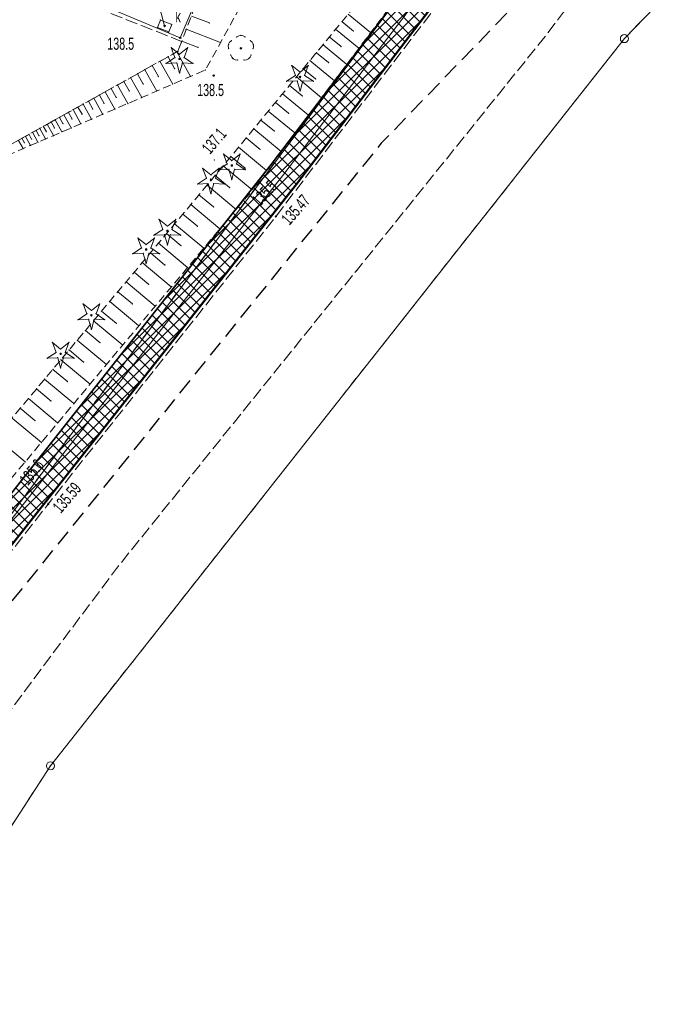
# Model space of a CAD drawing. Extents: x 6456700 to 6518119, y 5963420 to 5980059.
# Tile 50 of 256: x 6511926 to 6511966, y 5964183 to 5964243. Entities that reach past the tile are written whole.
import ezdxf
from ezdxf.enums import TextEntityAlignment as Align

# ---------------------------------------------------------------- set-up
doc = ezdxf.new("R2010")
doc.units = 0
doc.header["$MEASUREMENT"] = 0
for name, pattern in [('L_0_03', [1, 0.5, -0.5]), ('L_0_04', [1.5, 1, -0.5]), ('L_0_52', [1, 0.75, -0.25]), ('L_0_5A', [0.75, 0.5, -0.25])]:
    doc.linetypes.add(name, pattern=pattern)
doc.layers.get('0').update_dxf_attribs({"color": 2, "linetype": 'CONTINUOUS', "lineweight": 5})
for name, color, linetype, lineweight in [('000_Inne__niezydentyfikowane_', 7, 'CONTINUOUS', 18), ('18mm Kreska ciągła', 7, 'CONTINUOUS', 18), ('202_punkt_graniczny', 7, 'CONTINUOUS', 18), ('218_kontur_uzytku_gruntowego', 96, 'L_0_03', 18), ('219_dzialka_ewidencyjna', 7, 'CONTINUOUS', 18), ('35mm Ciągła', 7, 'CONTINUOUS', 35), ('50mm Kreska ciągła', 7, 'CONTINUOUS', 50), ('9mm Kreska ciągła', 252, 'CONTINUOUS', 9), ('drzewo_iglaste', 7, 'CONTINUOUS', 18), ('drzewo_lisciaste', 7, 'CONTINUOUS', 18), ('jezdnia', 7, 'CONTINUOUS', 18), ('obszar_utwardzony', 7, 'CONTINUOUS', 18), ('ogrodzenie_trwale', 7, 'CONTINUOUS', 18), ('osadnik__szambo', 7, 'CONTINUOUS', 18), ('pikieta_naturalna', 7, 'CONTINUOUS', 18), ('pikieta_naturalna_Atr2', 7, 'CONTINUOUS', 18), ('pikieta_sztuczna', 7, 'CONTINUOUS', 18), ('pikieta_sztuczna_Atr2', 7, 'CONTINUOUS', 18), ('rzedna', 7, 'CONTINUOUS', 18), ('rzedna_Atr2', 7, 'CONTINUOUS', 18), ('skarpa_nieumocniona', 7, 'CONTINUOUS', 18), ('wlaz_do_komory_lub_kanalu___prostokatny', 7, 'CONTINUOUS', 18), ('wlaz_do_komory_lub_kanalu___prostokatny_Atr17', 7, 'CONTINUOUS', 18), ('Zakres', 7, 'CONTINUOUS', 18)]:
    doc.layers.add(name, color=color, linetype=linetype, lineweight=lineweight)
doc.styles.get("Standard").update_dxf_attribs({"font": 'txt', "width": 0.75})

# ---------------------------------------------------------------- blocks, each defined once
blk = doc.blocks.new('mdcp_nowa')
at = {"layer": 'drzewo_iglaste', "linetype": 'Continuous', "lineweight": 18}
for points in [[(6494667.5, 5980691.93, 1), (6494667.5, 5980692.03, 1)], [(6494674.94, 5980690.82, 1), (6494674.94, 5980690.92, 1)], [(6494670.73, 5980685.35, 1), (6494670.73, 5980685.45, 1)], [(6494669.44, 5980684.47, 1), (6494669.44, 5980684.57, 1)], [(6494666.75, 5980681.31, 1), (6494666.75, 5980681.41, 1)], [(6494665.44, 5980680.16, 1), (6494665.44, 5980680.26, 1)], [(6494662.06, 5980676.09, 1), (6494662.06, 5980676.19, 1)], [(6494660.16, 5980673.71, 1), (6494660.16, 5980673.81, 1)]]:
    blk.add_hatch(color=94, dxfattribs=at).paths.add_polyline_path(points)
at = {"layer": 'drzewo_lisciaste', "linetype": 'Continuous', "lineweight": 18}
blk.add_hatch(color=94, dxfattribs=at).paths.add_polyline_path([(6494671.29, 5980692.59, 1), (6494671.29, 5980692.69, 1)])
at = {"layer": 'pikieta_naturalna', "linetype": 'Continuous', "lineweight": 18}
for points in [[(6494667.55, 5980693.245, 1), (6494667.55, 5980693.335, 1)], [(6494669.61, 5980690.915, 1), (6494669.61, 5980691.005, 1)], [(6494670.11, 5980685.225, 1), (6494670.11, 5980685.315, 1)], [(6494671.7, 5980683.485, 1), (6494671.7, 5980683.575, 1)]]:
    blk.add_hatch(color=18, dxfattribs=at).paths.add_polyline_path(points)
at = {"layer": 'pikieta_sztuczna', "linetype": 'Continuous', "lineweight": 18}
for points in [[(6494673.45, 5980682.205, 1), (6494673.45, 5980682.295, 1)], [(6494659.39, 5980664.435, 1), (6494659.39, 5980664.525, 1)]]:
    blk.add_hatch(color=18, dxfattribs=at).paths.add_polyline_path(points)
at = {"layer": 'rzedna', "linetype": 'Continuous', "lineweight": 18}
blk.add_hatch(color=18, dxfattribs=at).paths.add_polyline_path([(6494666.58, 5980693.975, 1), (6494666.58, 5980694.065, 1)])
at = {"layer": '000_Inne__niezydentyfikowane_', "linetype": 'Continuous', "lineweight": 18, "flags": 128}
for points in [[(6494668.23, 5980694.63), (6494669.35, 5980694.21)], [(6494677.91, 5980694.75), (6494679.3, 5980693.61)], [(6494667.91, 5980693.82), (6494670.04, 5980693.01)], [(6494677.14, 5980693.82), (6494678.58, 5980692.64)], [(6494677.53, 5980694.29), (6494678.24, 5980693.71)], [(6494676.75, 5980693.35), (6494677.48, 5980692.75)], [(6494667.64, 5980693.08), (6494668.65, 5980692.7)], [(6494676.36, 5980692.86), (6494677.83, 5980691.65)], [(6494666.79, 5980692.12), (6494667.2, 5980691.39)], [(6494667.33, 5980692.42), (6494668.18, 5980690.9)], [(6494675.96, 5980692.37), (6494676.7, 5980691.76)], [(6494665.81, 5980691.57), (6494666.2, 5980690.89)], [(6494666.29, 5980691.84), (6494667.08, 5980690.43)], [(6494675.13, 5980691.38), (6494675.9, 5980690.75)], [(6494675.55, 5980691.88), (6494677.06, 5980690.63)], [(6494664.48, 5980690.83), (6494665.17, 5980689.6)], [(6494664.91, 5980691.07), (6494665.26, 5980690.43)], [(6494665.35, 5980691.32), (6494666.09, 5980690)], [(6494674.72, 5980690.87), (6494676.27, 5980689.59)], [(6494663.28, 5980690.16), (6494663.59, 5980689.61)], [(6494663.67, 5980690.37), (6494664.31, 5980689.23)], [(6494664.07, 5980690.6), (6494664.4, 5980690.01)], [(6494674.29, 5980690.35), (6494675.08, 5980689.7)], [(6494662.2, 5980689.56), (6494662.76, 5980688.56)], [(6494662.55, 5980689.75), (6494662.84, 5980689.24)], [(6494662.91, 5980689.95), (6494663.51, 5980688.89)], [(6494673.86, 5980689.83), (6494675.46, 5980688.51)], [(6494661.23, 5980689.01), (6494661.48, 5980688.57)], [(6494661.54, 5980689.19), (6494662.06, 5980688.26)], [(6494661.87, 5980689.37), (6494662.14, 5980688.89)], [(6494673.42, 5980689.3), (6494674.23, 5980688.63)], [(6494660.09, 5980688.37), (6494660.3, 5980687.99)], [(6494660.36, 5980688.53), (6494660.81, 5980687.72)], [(6494660.64, 5980688.68), (6494660.87, 5980688.27)], [(6494660.93, 5980688.85), (6494661.41, 5980687.98)], [(6494672.98, 5980688.76), (6494674.62, 5980687.41)], [(6494659.09, 5980687.82), (6494659.28, 5980687.48)], [(6494659.33, 5980687.95), (6494659.72, 5980687.25)], [(6494659.57, 5980688.09), (6494659.77, 5980687.72)], [(6494659.83, 5980688.23), (6494660.24, 5980687.48)], [(6494672.53, 5980688.21), (6494673.36, 5980687.53)], [(6494657.99, 5980687.2), (6494658.3, 5980686.64)], [(6494658.21, 5980687.32), (6494658.37, 5980687.03)], [(6494658.43, 5980687.45), (6494658.76, 5980686.84)], [(6494658.65, 5980687.57), (6494658.82, 5980687.25)], [(6494658.87, 5980687.69), (6494659.23, 5980687.04)], [(6494671.61, 5980687.1), (6494672.47, 5980686.39)], [(6494672.08, 5980687.66), (6494673.77, 5980686.27)], [(6494657.55, 5980686.95), (6494657.84, 5980686.44)], [(6494657.77, 5980687.08), (6494657.92, 5980686.81)], [(6494671.15, 5980686.53), (6494672.88, 5980685.1)], [(6494670.67, 5980685.95), (6494671.55, 5980685.23)], [(6494670.19, 5980685.37), (6494671.98, 5980683.9)], [(6494669.7, 5980684.78), (6494670.59, 5980684.03)], [(6494669.2, 5980684.18), (6494670.99, 5980682.68)], [(6494668.7, 5980683.59), (6494669.6, 5980682.84)], [(6494668.2, 5980682.99), (6494669.99, 5980681.49)], [(6494667.7, 5980682.39), (6494668.6, 5980681.64)], [(6494667.2, 5980681.79), (6494669, 5980680.29)], [(6494666.7, 5980681.2), (6494667.6, 5980680.44)], [(6494666.2, 5980680.6), (6494668, 5980679.09)], [(6494665.7, 5980680), (6494666.6, 5980679.25)], [(6494665.2, 5980679.4), (6494666.99, 5980677.9)], [(6494664.7, 5980678.8), (6494665.6, 5980678.05)], [(6494664.2, 5980678.2), (6494665.99, 5980676.7)], [(6494663.69, 5980677.6), (6494664.59, 5980676.85)], [(6494663.19, 5980677), (6494664.99, 5980675.5)], [(6494662.69, 5980676.4), (6494663.59, 5980675.65)], [(6494662.19, 5980675.8), (6494663.99, 5980674.3)], [(6494661.69, 5980675.2), (6494662.59, 5980674.45)], [(6494661.18, 5980674.6), (6494662.99, 5980673.1)], [(6494660.68, 5980674), (6494661.58, 5980673.25)], [(6494660.18, 5980673.4), (6494661.98, 5980671.89)], [(6494659.68, 5980672.8), (6494660.58, 5980672.05)], [(6494659.17, 5980672.2), (6494660.98, 5980670.69)], [(6494658.67, 5980671.6), (6494659.57, 5980670.84)], [(6494658.17, 5980671), (6494659.97, 5980669.49)], [(6494657.66, 5980670.4), (6494658.57, 5980669.64)], [(6494657.16, 5980669.79), (6494658.97, 5980668.28)], [(6494656.15, 5980668.59), (6494657.96, 5980667.08)]]:
    blk.add_lwpolyline(points, dxfattribs=at)
at = {"layer": '000_Inne__niezydentyfikowane_'}
for p in [(6494667.91, 5980693.82), (6494669.35, 5980694.21), (6494677.14, 5980693.82), (6494677.53, 5980694.29), (6494676.75, 5980693.35), (6494678.24, 5980693.71), (6494679.3, 5980693.61), (6494667.64, 5980693.08), (6494668.65, 5980692.7), (6494670.04, 5980693.01), (6494676.36, 5980692.86), (6494677.48, 5980692.75), (6494678.58, 5980692.64), (6494666.79, 5980692.12), (6494667.33, 5980692.42), (6494675.96, 5980692.37), (6494665.81, 5980691.57), (6494666.29, 5980691.84), (6494667.2, 5980691.39), (6494675.13, 5980691.38), (6494675.55, 5980691.88), (6494676.7, 5980691.76), (6494677.83, 5980691.65), (6494664.48, 5980690.83), (6494664.91, 5980691.07), (6494665.35, 5980691.32), (6494666.2, 5980690.89), (6494668.18, 5980690.9), (6494674.72, 5980690.87), (6494663.28, 5980690.16), (6494663.67, 5980690.37), (6494664.07, 5980690.6), (6494665.26, 5980690.43), (6494667.08, 5980690.43), (6494674.29, 5980690.35), (6494675.9, 5980690.75), (6494677.06, 5980690.63), (6494662.2, 5980689.56), (6494662.55, 5980689.75), (6494662.91, 5980689.95), (6494663.59, 5980689.61), (6494664.4, 5980690.01), (6494665.17, 5980689.6), (6494666.09, 5980690), (6494673.86, 5980689.83), (6494675.08, 5980689.7), (6494676.27, 5980689.59), (6494661.23, 5980689.01), (6494661.54, 5980689.19), (6494661.87, 5980689.37), (6494662.84, 5980689.24), (6494664.31, 5980689.23), (6494673.42, 5980689.3), (6494660.09, 5980688.37), (6494660.36, 5980688.53), (6494660.64, 5980688.68), (6494660.93, 5980688.85), (6494661.48, 5980688.57), (6494662.14, 5980688.89), (6494662.76, 5980688.56), (6494663.51, 5980688.89), (6494672.98, 5980688.76), (6494674.23, 5980688.63), (6494675.46, 5980688.51), (6494659.09, 5980687.82), (6494659.33, 5980687.95), (6494659.57, 5980688.09), (6494659.77, 5980687.72), (6494659.83, 5980688.23), (6494660.3, 5980687.99), (6494660.81, 5980687.72), (6494660.87, 5980688.27), (6494661.41, 5980687.98), (6494662.06, 5980688.26), (6494672.53, 5980688.21), (6494657.99, 5980687.2), (6494658.21, 5980687.32), (6494658.43, 5980687.45), (6494658.65, 5980687.57), (6494658.82, 5980687.25), (6494658.87, 5980687.69), (6494659.28, 5980687.48), (6494659.72, 5980687.25), (6494660.24, 5980687.48), (6494671.61, 5980687.1), (6494672.08, 5980687.66), (6494673.36, 5980687.53), (6494674.62, 5980687.41), (6494657.77, 5980687.08), (6494657.92, 5980686.81), (6494658.3, 5980686.64), (6494658.37, 5980687.03), (6494658.76, 5980686.84), (6494659.23, 5980687.04), (6494671.15, 5980686.53), (6494657.84, 5980686.44), (6494670.67, 5980685.95), (6494672.47, 5980686.39), (6494673.77, 5980686.27), (6494670.19, 5980685.37), (6494669.7, 5980684.78), (6494671.55, 5980685.23), (6494672.88, 5980685.1), (6494669.2, 5980684.18), (6494668.7, 5980683.59), (6494670.59, 5980684.03), (6494671.98, 5980683.9), (6494668.2, 5980682.99), (6494667.7, 5980682.39), (6494669.6, 5980682.84), (6494670.99, 5980682.68), (6494667.2, 5980681.79), (6494668.6, 5980681.64), (6494666.7, 5980681.2), (6494669.99, 5980681.49), (6494666.2, 5980680.6), (6494667.6, 5980680.44), (6494665.7, 5980680), (6494669, 5980680.29), (6494665.2, 5980679.4), (6494666.6, 5980679.25), (6494664.7, 5980678.8), (6494668, 5980679.09), (6494664.2, 5980678.2), (6494665.6, 5980678.05), (6494663.69, 5980677.6), (6494666.99, 5980677.9), (6494663.19, 5980677), (6494664.59, 5980676.85), (6494662.69, 5980676.4), (6494665.99, 5980676.7), (6494662.19, 5980675.8), (6494663.59, 5980675.65), (6494661.69, 5980675.2), (6494664.99, 5980675.5), (6494661.18, 5980674.6), (6494662.59, 5980674.45), (6494660.68, 5980674), (6494663.99, 5980674.3), (6494660.18, 5980673.4), (6494661.58, 5980673.25), (6494659.68, 5980672.8), (6494662.99, 5980673.1), (6494659.17, 5980672.2), (6494660.58, 5980672.05), (6494661.98, 5980671.89), (6494658.67, 5980671.6), (6494658.17, 5980671), (6494659.57, 5980670.84), (6494660.98, 5980670.69), (6494657.66, 5980670.4), (6494658.57, 5980669.64), (6494659.97, 5980669.49), (6494658.97, 5980668.28), (6494657.96, 5980667.08)]:
    blk.add_point(p, dxfattribs=at)
at = {"layer": '202_punkt_graniczny', "color": 7, "linetype": 'Continuous', "lineweight": 18}
for centre in [(6494694.97, 5980693.24), (6494659.53, 5980648.3)]:
    blk.add_circle(centre, 0.25, dxfattribs=at)
at = {"layer": '202_punkt_graniczny'}
for p in [(6494694.97, 5980693.24), (6494659.53, 5980648.3)]:
    blk.add_point(p, dxfattribs=at)
at = {"layer": '218_kontur_uzytku_gruntowego', "lineweight": 18, "flags": 128}
for points in [[(6494694.97, 5980693.24), (6494713, 5980711.91)], [(6494684.13, 5980699.94), (6494652.81, 5980658.13)], [(6494659.53, 5980648.3), (6494694.97, 5980693.24)], [(6494648.39, 5980631.11), (6494659.53, 5980648.3)]]:
    blk.add_lwpolyline(points, dxfattribs=at)
at = {"layer": '218_kontur_uzytku_gruntowego'}
for p in [(6494694.97, 5980693.24), (6494694.97, 5980693.24), (6494659.53, 5980648.3), (6494659.53, 5980648.3)]:
    blk.add_point(p, dxfattribs=at)
at = {"layer": '219_dzialka_ewidencyjna', "color": 3, "linetype": 'Continuous', "lineweight": 18, "flags": 128}
for points in [[(6494713, 5980711.91), (6494694.97, 5980693.24)], [(6494684.13, 5980699.94), (6494652.81, 5980658.13)], [(6494694.97, 5980693.24), (6494659.53, 5980648.3)], [(6494659.53, 5980648.3), (6494648.39, 5980631.11)]]:
    blk.add_lwpolyline(points, dxfattribs=at)
at = {"layer": '219_dzialka_ewidencyjna', "color": 3}
for p in [(6494694.97, 5980693.24), (6494694.97, 5980693.24), (6494659.53, 5980648.3), (6494659.53, 5980648.3)]:
    blk.add_point(p, dxfattribs=at)
at = {"layer": 'drzewo_iglaste', "color": 94, "linetype": 'Continuous', "lineweight": 13, "flags": 128}
for points in [[(6494667.217, 5980692.073), (6494666.988, 5980692.686)], [(6494666.988, 5980692.686), (6494667.5, 5980692.279)], [(6494667.5, 5980692.279), (6494668.012, 5980692.686)], [(6494668.012, 5980692.686), (6494667.783, 5980692.073)], [(6494666.672, 5980691.712), (6494667.217, 5980692.073)], [(6494667.783, 5980692.073), (6494668.328, 5980691.712)], [(6494667.325, 5980691.74), (6494666.672, 5980691.712)], [(6494667.5, 5980691.11), (6494667.325, 5980691.74)], [(6494667.675, 5980691.74), (6494667.5, 5980691.11)], [(6494668.328, 5980691.712), (6494667.675, 5980691.74)], [(6494674.657, 5980690.963), (6494674.428, 5980691.576)], [(6494674.428, 5980691.576), (6494674.94, 5980691.169)], [(6494674.94, 5980691.169), (6494675.452, 5980691.576)], [(6494675.452, 5980691.576), (6494675.223, 5980690.963)], [(6494674.112, 5980690.602), (6494674.657, 5980690.963)], [(6494675.223, 5980690.963), (6494675.768, 5980690.602)], [(6494674.765, 5980690.63), (6494674.112, 5980690.602)], [(6494674.94, 5980690), (6494674.765, 5980690.63)], [(6494675.115, 5980690.63), (6494674.94, 5980690)], [(6494675.768, 5980690.602), (6494675.115, 5980690.63)], [(6494670.447, 5980685.493), (6494670.218, 5980686.106)], [(6494670.218, 5980686.106), (6494670.73, 5980685.699)], [(6494670.73, 5980685.699), (6494671.242, 5980686.106)], [(6494671.242, 5980686.106), (6494671.013, 5980685.493)], [(6494669.902, 5980685.132), (6494670.447, 5980685.493)], [(6494671.013, 5980685.493), (6494671.558, 5980685.132)], [(6494669.157, 5980684.613), (6494668.928, 5980685.226)], [(6494668.928, 5980685.226), (6494669.44, 5980684.819)], [(6494669.44, 5980684.819), (6494669.952, 5980685.226)], [(6494669.952, 5980685.226), (6494669.723, 5980684.613)], [(6494670.555, 5980685.16), (6494669.902, 5980685.132)], [(6494670.73, 5980684.53), (6494670.555, 5980685.16)], [(6494670.905, 5980685.16), (6494670.73, 5980684.53)], [(6494671.558, 5980685.132), (6494670.905, 5980685.16)], [(6494668.612, 5980684.252), (6494669.157, 5980684.613)], [(6494669.265, 5980684.28), (6494668.612, 5980684.252)], [(6494669.44, 5980683.65), (6494669.265, 5980684.28)], [(6494669.615, 5980684.28), (6494669.44, 5980683.65)], [(6494670.268, 5980684.252), (6494669.615, 5980684.28)], [(6494669.723, 5980684.613), (6494670.268, 5980684.252)], [(6494666.238, 5980682.066), (6494666.75, 5980681.659)], [(6494666.467, 5980681.453), (6494666.238, 5980682.066)], [(6494666.75, 5980681.659), (6494667.262, 5980682.066)], [(6494667.262, 5980682.066), (6494667.033, 5980681.453)], [(6494665.922, 5980681.092), (6494666.467, 5980681.453)], [(6494666.575, 5980681.12), (6494665.922, 5980681.092)], [(6494666.75, 5980680.49), (6494666.575, 5980681.12)], [(6494666.925, 5980681.12), (6494666.75, 5980680.49)], [(6494667.578, 5980681.092), (6494666.925, 5980681.12)], [(6494667.033, 5980681.453), (6494667.578, 5980681.092)], [(6494665.157, 5980680.303), (6494664.928, 5980680.916)], [(6494664.928, 5980680.916), (6494665.44, 5980680.509)], [(6494665.44, 5980680.509), (6494665.952, 5980680.916)], [(6494665.952, 5980680.916), (6494665.723, 5980680.303)], [(6494664.612, 5980679.942), (6494665.157, 5980680.303)], [(6494665.265, 5980679.97), (6494664.612, 5980679.942)], [(6494665.44, 5980679.34), (6494665.265, 5980679.97)], [(6494665.615, 5980679.97), (6494665.44, 5980679.34)], [(6494666.268, 5980679.942), (6494665.615, 5980679.97)], [(6494665.723, 5980680.303), (6494666.268, 5980679.942)], [(6494661.548, 5980676.846), (6494662.06, 5980676.439)], [(6494661.777, 5980676.233), (6494661.548, 5980676.846)], [(6494662.06, 5980676.439), (6494662.572, 5980676.846)], [(6494662.572, 5980676.846), (6494662.343, 5980676.233)], [(6494661.232, 5980675.872), (6494661.777, 5980676.233)], [(6494662.343, 5980676.233), (6494662.888, 5980675.872)], [(6494661.885, 5980675.9), (6494661.232, 5980675.872)], [(6494662.06, 5980675.27), (6494661.885, 5980675.9)], [(6494662.235, 5980675.9), (6494662.06, 5980675.27)], [(6494662.888, 5980675.872), (6494662.235, 5980675.9)], [(6494659.648, 5980674.466), (6494660.16, 5980674.059)], [(6494659.877, 5980673.853), (6494659.648, 5980674.466)], [(6494660.16, 5980674.059), (6494660.672, 5980674.466)], [(6494660.672, 5980674.466), (6494660.443, 5980673.853)], [(6494659.332, 5980673.492), (6494659.877, 5980673.853)], [(6494660.443, 5980673.853), (6494660.988, 5980673.492)], [(6494659.985, 5980673.52), (6494659.332, 5980673.492)], [(6494660.16, 5980672.89), (6494659.985, 5980673.52)], [(6494660.335, 5980673.52), (6494660.16, 5980672.89)], [(6494660.988, 5980673.492), (6494660.335, 5980673.52)]]:
    blk.add_lwpolyline(points, dxfattribs=at)
at = {"layer": 'drzewo_iglaste', "color": 94, "linetype": 'Continuous', "lineweight": 18}
for centre in [(6494667.5, 5980691.98), (6494674.94, 5980690.87), (6494670.73, 5980685.4), (6494669.44, 5980684.52), (6494666.75, 5980681.36), (6494665.44, 5980680.21), (6494662.06, 5980676.14), (6494660.16, 5980673.76)]:
    blk.add_circle(centre, 0.05, dxfattribs=at)
at = {"layer": 'drzewo_iglaste'}
for p in [(6494666.988, 5980692.686), (6494666.988, 5980692.686), (6494668.012, 5980692.686), (6494668.012, 5980692.686), (6494667.217, 5980692.073), (6494667.217, 5980692.073), (6494667.5, 5980692.279), (6494667.5, 5980692.279), (6494667.5, 5980691.98), (6494667.783, 5980692.073), (6494667.783, 5980692.073), (6494666.672, 5980691.712), (6494666.672, 5980691.712), (6494667.325, 5980691.74), (6494667.325, 5980691.74), (6494667.675, 5980691.74), (6494667.675, 5980691.74), (6494668.328, 5980691.712), (6494668.328, 5980691.712), (6494674.428, 5980691.576), (6494674.428, 5980691.576), (6494675.452, 5980691.576), (6494675.452, 5980691.576), (6494667.5, 5980691.11), (6494667.5, 5980691.11), (6494674.657, 5980690.963), (6494674.657, 5980690.963), (6494674.94, 5980691.169), (6494674.94, 5980691.169), (6494674.94, 5980690.87), (6494675.223, 5980690.963), (6494675.223, 5980690.963), (6494674.112, 5980690.602), (6494674.112, 5980690.602), (6494674.765, 5980690.63), (6494674.765, 5980690.63), (6494675.115, 5980690.63), (6494675.115, 5980690.63), (6494675.768, 5980690.602), (6494675.768, 5980690.602), (6494674.94, 5980690), (6494674.94, 5980690), (6494670.218, 5980686.106), (6494670.218, 5980686.106), (6494671.242, 5980686.106), (6494671.242, 5980686.106), (6494670.447, 5980685.493), (6494670.447, 5980685.493), (6494670.73, 5980685.699), (6494670.73, 5980685.699), (6494670.73, 5980685.4), (6494671.013, 5980685.493), (6494671.013, 5980685.493), (6494668.928, 5980685.226), (6494668.928, 5980685.226), (6494669.44, 5980684.819), (6494669.44, 5980684.819), (6494669.902, 5980685.132), (6494669.902, 5980685.132), (6494669.952, 5980685.226), (6494669.952, 5980685.226), (6494670.555, 5980685.16), (6494670.555, 5980685.16), (6494670.905, 5980685.16), (6494670.905, 5980685.16), (6494671.558, 5980685.132), (6494671.558, 5980685.132), (6494668.612, 5980684.252), (6494668.612, 5980684.252), (6494669.157, 5980684.613), (6494669.157, 5980684.613), (6494669.265, 5980684.28), (6494669.265, 5980684.28), (6494669.44, 5980684.52), (6494669.615, 5980684.28), (6494669.615, 5980684.28), (6494669.723, 5980684.613), (6494669.723, 5980684.613), (6494670.268, 5980684.252), (6494670.268, 5980684.252), (6494670.73, 5980684.53), (6494670.73, 5980684.53), (6494669.44, 5980683.65), (6494669.44, 5980683.65), (6494666.238, 5980682.066), (6494666.238, 5980682.066), (6494666.75, 5980681.659), (6494666.75, 5980681.659), (6494667.262, 5980682.066), (6494667.262, 5980682.066), (6494665.922, 5980681.092), (6494665.922, 5980681.092), (6494666.467, 5980681.453), (6494666.467, 5980681.453), (6494666.575, 5980681.12), (6494666.575, 5980681.12), (6494666.75, 5980681.36), (6494666.925, 5980681.12), (6494666.925, 5980681.12), (6494667.033, 5980681.453), (6494667.033, 5980681.453), (6494667.578, 5980681.092), (6494667.578, 5980681.092), (6494664.928, 5980680.916), (6494664.928, 5980680.916), (6494665.44, 5980680.509), (6494665.44, 5980680.509), (6494665.952, 5980680.916), (6494665.952, 5980680.916), (6494666.75, 5980680.49), (6494666.75, 5980680.49), (6494664.612, 5980679.942), (6494664.612, 5980679.942), (6494665.157, 5980680.303), (6494665.157, 5980680.303), (6494665.265, 5980679.97), (6494665.265, 5980679.97), (6494665.44, 5980680.21), (6494665.615, 5980679.97), (6494665.615, 5980679.97), (6494665.723, 5980680.303), (6494665.723, 5980680.303), (6494666.268, 5980679.942), (6494666.268, 5980679.942), (6494665.44, 5980679.34), (6494665.44, 5980679.34), (6494661.548, 5980676.846), (6494661.548, 5980676.846), (6494662.572, 5980676.846), (6494662.572, 5980676.846), (6494661.777, 5980676.233), (6494661.777, 5980676.233), (6494662.06, 5980676.439), (6494662.06, 5980676.439), (6494662.343, 5980676.233), (6494662.343, 5980676.233), (6494661.232, 5980675.872), (6494661.232, 5980675.872), (6494661.885, 5980675.9), (6494661.885, 5980675.9), (6494662.06, 5980676.14), (6494662.235, 5980675.9), (6494662.235, 5980675.9), (6494662.888, 5980675.872), (6494662.888, 5980675.872), (6494662.06, 5980675.27), (6494662.06, 5980675.27), (6494659.648, 5980674.466), (6494659.648, 5980674.466), (6494660.672, 5980674.466), (6494660.672, 5980674.466), (6494659.877, 5980673.853), (6494659.877, 5980673.853), (6494660.16, 5980674.059), (6494660.16, 5980674.059), (6494660.16, 5980673.76), (6494660.443, 5980673.853), (6494660.443, 5980673.853), (6494659.332, 5980673.492), (6494659.332, 5980673.492), (6494659.985, 5980673.52), (6494659.985, 5980673.52), (6494660.335, 5980673.52), (6494660.335, 5980673.52), (6494660.988, 5980673.492), (6494660.988, 5980673.492), (6494660.16, 5980672.89), (6494660.16, 5980672.89)]:
    blk.add_point(p, dxfattribs=at)
at = {"layer": 'drzewo_lisciaste', "color": 94, "linetype": 'Continuous', "lineweight": 18}
blk.add_circle((6494671.29, 5980692.64), 0.05, dxfattribs=at)
at = {"layer": 'drzewo_lisciaste', "color": 94, "linetype": 'Continuous', "lineweight": 13}
for centre, start, end in [((6494671.29, 5980693.04), 49.272, 130.728), ((6494670.91, 5980692.764), 121.308, 202.548), ((6494671.67, 5980692.764), 337.452, 58.692), ((6494671.055, 5980692.316), 193.221, 274.871), ((6494671.525, 5980692.316), 265.129, 346.779)]:
    blk.add_arc(centre, 0.4, start, end, dxfattribs=at)
at = {"layer": 'drzewo_lisciaste'}
for p in [(6494671.029, 5980693.343), (6494671.29, 5980693.44), (6494671.551, 5980693.343), (6494670.53, 5980692.888), (6494670.541, 5980692.611), (6494670.702, 5980693.106), (6494671.29, 5980692.64), (6494671.878, 5980693.106), (6494672.039, 5980692.611), (6494672.05, 5980692.888), (6494670.666, 5980692.225), (6494670.82, 5980691.992), (6494671.76, 5980691.992), (6494671.914, 5980692.225), (6494671.089, 5980691.917), (6494671.491, 5980691.917)]:
    blk.add_point(p, dxfattribs=at)
at = {"layer": 'jezdnia', "color": 7, "linetype": 'L_0_52', "lineweight": 18, "flags": 128}
blk.add_lwpolyline([(6494800.98, 5980766.05), (6494800.28, 5980765.21), (6494799.58, 5980764.38), (6494798.86, 5980763.57), (6494798.14, 5980762.76), (6494797.4, 5980761.96), (6494796.65, 5980761.17), (6494795.56, 5980759.97), (6494794.45, 5980758.8), (6494793.3, 5980757.65), (6494792.14, 5980756.53), (6494790.94, 5980755.44), (6494789.72, 5980754.37), (6494788.47, 5980753.34), (6494787.2, 5980752.33), (6494785.91, 5980751.36), (6494784.6, 5980750.41), (6494783.26, 5980749.5), (6494781.9, 5980748.62), (6494780.52, 5980747.77), (6494779.49, 5980747.15), (6494778.44, 5980746.54), (6494777.4, 5980745.94), (6494776.34, 5980745.36), (6494775.28, 5980744.78), (6494774.21, 5980744.23), (6494773.13, 5980743.68), (6494772.05, 5980743.15), (6494770.96, 5980742.63), (6494769.86, 5980742.12), (6494768.76, 5980741.63), (6494767.65, 5980741.15), (6494766.54, 5980740.68), (6494754.8, 5980736.16), (6494735.09, 5980729.04), (6494724.78, 5980724.36), (6494723.57, 5980723.74), (6494722.37, 5980723.09), (6494721.19, 5980722.42), (6494720.02, 5980721.72), (6494718.86, 5980721.01), (6494717.72, 5980720.27), (6494716.59, 5980719.51), (6494715.47, 5980718.73), (6494714.37, 5980717.93), (6494713.29, 5980717.1), (6494712.22, 5980716.26), (6494711.16, 5980715.4), (6494710.13, 5980714.51), (6494709.11, 5980713.61), (6494707.48, 5980712.2), (6494705.88, 5980710.76), (6494704.3, 5980709.3), (6494702.75, 5980707.8), (6494701.22, 5980706.28), (6494699.72, 5980704.74), (6494698.24, 5980703.17), (6494696.79, 5980701.57), (6494695.37, 5980699.95), (6494693.98, 5980698.31), (6494692.61, 5980696.64), (6494691.28, 5980694.95), (6494689.97, 5980693.24), (6494678.42, 5980678.9), (6494663.6, 5980660.49), (6494656.62, 5980651.14), (6494655.4, 5980649.55), (6494654.2, 5980647.93), (6494653.04, 5980646.3), (6494651.91, 5980644.64), (6494650.81, 5980642.95), (6494649.75, 5980641.25), (6494648.71, 5980639.53), (6494647.72, 5980637.79), (6494646.75, 5980636.02), (6494645.82, 5980634.24), (6494644.93, 5980632.44), (6494644.07, 5980630.63), (6494643.25, 5980628.8), (6494642.46, 5980626.95), (6494642.09, 5980625.98), (6494641.74, 5980625), (6494641.4, 5980624.01), (6494641.09, 5980623.02), (6494640.79, 5980622.02), (6494640.5, 5980621.01), (6494640.24, 5980620.01), (6494639.99, 5980618.99), (6494639.76, 5980617.98), (6494639.55, 5980616.96), (6494639.36, 5980615.93), (6494639.19, 5980614.9), (6494639.03, 5980613.87), (6494638.89, 5980612.84), (6494638.61, 5980611.3), (6494638.37, 5980609.75), (6494638.16, 5980608.19), (6494638, 5980606.63), (6494637.87, 5980605.07), (6494637.78, 5980603.5), (6494637.73, 5980601.93), (6494637.72, 5980600.36), (6494637.727, 5980600.016), (6494630.507, 5980602.343), (6494630.51, 5980602.97), (6494630.54, 5980604.31), (6494630.59, 5980605.65), (6494630.67, 5980606.99), (6494630.77, 5980608.32), (6494630.9, 5980609.66), (6494631.05, 5980610.99), (6494631.23, 5980612.32), (6494631.43, 5980613.64), (6494631.66, 5980614.96), (6494631.91, 5980616.28), (6494632.19, 5980617.59), (6494632.49, 5980618.9), (6494632.82, 5980620.2), (6494633.17, 5980621.49), (6494633.52, 5980622.8), (6494633.9, 5980624.09), (6494634.3, 5980625.39), (6494634.72, 5980626.67), (6494635.16, 5980627.95), (6494635.63, 5980629.21), (6494636.12, 5980630.47), (6494636.63, 5980631.72), (6494637.17, 5980632.96), (6494637.73, 5980634.19), (6494638.31, 5980635.41), (6494638.91, 5980636.62), (6494639.53, 5980637.82), (6494640.18, 5980639.01), (6494651.91, 5980654.89), (6494659.39, 5980664.48), (6494673.45, 5980682.25), (6494686.07, 5980698.81), (6494697.34, 5980711.93), (6494704.77, 5980718.76), (6494705.95, 5980719.62), (6494707.13, 5980720.47), (6494708.32, 5980721.31), (6494709.52, 5980722.13), (6494710.73, 5980722.95), (6494711.95, 5980723.75), (6494713.17, 5980724.54), (6494714.41, 5980725.31), (6494715.65, 5980726.08), (6494716.89, 5980726.83), (6494718.15, 5980727.57), (6494719.41, 5980728.3), (6494720.68, 5980729.01), (6494721.96, 5980729.71), (6494733.02, 5980734.84), (6494752.65, 5980741.77), (6494764.04, 5980746.21), (6494765.1, 5980746.65), (6494766.15, 5980747.09), (6494767.2, 5980747.55), (6494768.24, 5980748.02), (6494769.28, 5980748.5), (6494770.32, 5980748.99), (6494771.34, 5980749.49), (6494772.37, 5980750.01), (6494773.38, 5980750.53), (6494774.39, 5980751.07), (6494775.4, 5980751.61), (6494776.4, 5980752.17), (6494777.39, 5980752.74), (6494778.56, 5980753.48), (6494779.71, 5980754.25), (6494780.85, 5980755.04), (6494781.97, 5980755.85), (6494783.08, 5980756.68), (6494784.17, 5980757.53), (6494785.24, 5980758.41), (6494786.3, 5980759.3), (6494787.34, 5980760.22), (6494788.36, 5980761.15), (6494789.36, 5980762.11), (6494790.34, 5980763.08), (6494791.31, 5980764.08), (6494792.25, 5980765.09), (6494796.57, 5980770.19), (6494801.12, 5980776.47), (6494807.76, 5980786.96), (6494824.2, 5980815.58), (6494837.02, 5980838.19), (6494852.07, 5980864.69), (6494865.45, 5980888.16), (6494878.03, 5980909.37), (6494879.23, 5980911.4), (6494880.45, 5980913.41), (6494881.7, 5980915.41), (6494882.97, 5980917.4), (6494884.25, 5980919.37), (6494885.56, 5980921.33), (6494886.89, 5980923.28), (6494888.25, 5980925.21), (6494889.62, 5980927.12), (6494891.01, 5980929.02), (6494892.43, 5980930.91), (6494893.86, 5980932.78), (6494895.32, 5980934.63), (6494896.79, 5980936.47), (6494904.42, 5980944.79), (6494917.35, 5980957.18), (6494930.46, 5980968.66), (6494934.059, 5980971.777), (6494933.221, 5980963.181), (6494926.63, 5980957.35), (6494921.6, 5980952.87), (6494901.47, 5980932.34), (6494900.03, 5980930.62), (6494898.61, 5980928.88), (6494897.21, 5980927.13), (6494895.83, 5980925.35), (6494894.48, 5980923.57), (6494893.14, 5980921.76), (6494891.83, 5980919.94), (6494890.54, 5980918.1), (6494889.28, 5980916.25), (6494888.04, 5980914.38), (6494886.82, 5980912.49), (6494885.62, 5980910.59), (6494884.45, 5980908.68), (6494883.3, 5980906.75), (6494870.77, 5980885.48), (6494856.93, 5980861.45), (6494842.16, 5980835.5), (6494829.15, 5980812.43), (6494813, 5980783.94), (6494806.11, 5980773.06), (6494805.51, 5980772.15), (6494804.9, 5980771.26), (6494804.27, 5980770.37), (6494803.64, 5980769.49), (6494802.99, 5980768.61), (6494802.33, 5980767.75), (6494801.66, 5980766.89)], close=True, dxfattribs=at)
at = {"layer": 'jezdnia'}
for p in [(6494689.97, 5980693.24), (6494673.45, 5980682.25), (6494678.42, 5980678.9), (6494659.39, 5980664.48), (6494663.6, 5980660.49)]:
    blk.add_point(p, dxfattribs=at)
at = {"layer": 'obszar_utwardzony', "color": 7, "linetype": 'L_0_52', "lineweight": 18, "flags": 128}
blk.add_lwpolyline([(6494643.32, 5980674.36), (6494644.3, 5980680.4), (6494643.92, 5980683.62), (6494645.59, 5980692.91), (6494655.01, 5980691.62), (6494658.01, 5980696.87), (6494667.63, 5980693.07), (6494667.4, 5980692.46), (6494652.51, 5980684.14), (6494647.97, 5980682.96), (6494646.18, 5980673.28), (6494642.98, 5980656.02), (6494640.45, 5980656.93)], close=True, dxfattribs=at)
at = {"layer": 'obszar_utwardzony'}
for p in [(6494667.63, 5980693.07), (6494667.4, 5980692.46)]:
    blk.add_point(p, dxfattribs=at)
at = {"layer": 'ogrodzenie_trwale'}
blk.add_point((6494669.64, 5980685.73), dxfattribs=at)
at = {"layer": 'osadnik__szambo', "color": 34, "linetype": 'Continuous', "lineweight": 18, "flags": 128}
blk.add_lwpolyline([(6494659.98, 5980700.89), (6494669.12, 5980697.04), (6494667.54, 5980693.29), (6494658.4, 5980697.14)], close=True, dxfattribs=at)
at = {"layer": 'osadnik__szambo'}
blk.add_point((6494667.54, 5980693.29), dxfattribs=at)
at = {"layer": 'pikieta_naturalna', "color": 7, "linetype": 'Continuous', "lineweight": 18}
for centre in [(6494667.55, 5980693.29), (6494669.61, 5980690.96), (6494670.11, 5980685.27), (6494671.7, 5980683.53)]:
    blk.add_circle(centre, 0.045, dxfattribs=at)
at = {"layer": 'pikieta_naturalna'}
for p in [(6494667.55, 5980693.29), (6494669.61, 5980690.96), (6494670.11, 5980685.27), (6494671.7, 5980683.53)]:
    blk.add_point(p, dxfattribs=at)
at = {"layer": 'pikieta_sztuczna', "color": 7, "linetype": 'Continuous', "lineweight": 18}
for centre in [(6494673.45, 5980682.25), (6494659.39, 5980664.48)]:
    blk.add_circle(centre, 0.045, dxfattribs=at)
at = {"layer": 'pikieta_sztuczna'}
for p in [(6494673.45, 5980682.25), (6494659.39, 5980664.48)]:
    blk.add_point(p, dxfattribs=at)
at = {"layer": 'rzedna', "color": 7, "linetype": 'Continuous', "lineweight": 18}
blk.add_circle((6494666.58, 5980694.02), 0.045, dxfattribs=at)
at = {"layer": 'rzedna'}
blk.add_point((6494666.58, 5980694.02), dxfattribs=at)
at = {"layer": 'rzedna_Atr2', "color": 7, "linetype": 'Continuous', "lineweight": 18, "flags": 128}
blk.add_lwpolyline([(6494666.58, 5980694.02), (6494666.04, 5980696.06), (6494663.218, 5980696.06)], dxfattribs=at)
at = {"layer": 'rzedna_Atr2'}
blk.add_point((6494666.58, 5980694.02), dxfattribs=at)
at = {"layer": 'skarpa_nieumocniona', "color": 7, "linetype": 'L_0_5A', "lineweight": 18, "flags": 128}
for points in [[(6494664.1, 5980700.63), (6494659.16, 5980713.61), (6494669.63, 5980705.28), (6494673.14, 5980700.3), (6494673.16, 5980698.68), (6494669.1, 5980691.3), (6494652.51, 5980684.14), (6494667.4, 5980692.46), (6494669.23, 5980697.28)], [(6494655.45, 5980667.75), (6494670.11, 5980685.27), (6494684.17, 5980702.36), (6494682.53, 5980697.88), (6494671.7, 5980683.53), (6494657.21, 5980666.18), (6494650.99, 5980658.79), (6494648.04, 5980658.49)]]:
    blk.add_lwpolyline(points, close=True, dxfattribs=at)
at = {"layer": 'skarpa_nieumocniona'}
for p in [(6494667.4, 5980692.46), (6494667.4, 5980692.46), (6494669.1, 5980691.3), (6494669.1, 5980691.3), (6494670.11, 5980685.27), (6494670.11, 5980685.27), (6494671.7, 5980683.53), (6494671.7, 5980683.53)]:
    blk.add_point(p, dxfattribs=at)
at = {"layer": 'wlaz_do_komory_lub_kanalu___prostokatny', "color": 7, "linetype": 'Continuous', "lineweight": 18, "flags": 128}
blk.add_lwpolyline([(6494666.323, 5980694.39), (6494667.021, 5980694.115), (6494666.837, 5980693.65), (6494666.139, 5980693.925)], close=True, dxfattribs=at)
at = {"layer": 'wlaz_do_komory_lub_kanalu___prostokatny'}
for p in [(6494666.139, 5980693.925), (6494666.323, 5980694.39), (6494667.021, 5980694.115), (6494666.837, 5980693.65)]:
    blk.add_point(p, dxfattribs=at)
at = {"layer": 'Zakres', "linetype": 'L_0_04', "lineweight": 25, "flags": 128}
blk.add_lwpolyline([(6495113.77, 5985050.22), (6495121.12, 5984877.07), (6495125.76, 5984757.87), (6495129.89, 5984649.81), (6495141.08, 5984611.3), (6495145.77, 5984544.53), (6495147.36, 5984487.27), (6495157.22, 5984392.07), (6495162.95, 5984387.45), (6495180.24, 5984384.16), (6495229.5, 5984386.61), (6495251.65, 5984373.41), (6495258.77, 5984357.12), (6495255.44, 5984330.44), (6495250.77, 5984304.39), (6495252.21, 5984282.78), (6495255.46, 5984256.45), (6495254.94, 5984238.25), (6495266.4, 5984211), (6495277.24, 5984182.33), (6495294.2, 5984133.19), (6495300.94, 5984095.37), (6495313.24, 5984037.69), (6495317.44, 5983978.18), (6495300.35, 5983922.18), (6495282.35, 5983883.38), (6495266.21, 5983862.23), (6495242.03, 5983839.67), (6495211.11, 5983816.86), (6495158.26, 5983772.66), (6495130.6, 5983651.16), (6495116.31, 5983543.43), (6495129.51, 5983346.73), (6495134.58, 5983264.71), (6495139.64, 5983186.97), (6495193.25, 5983077.94), (6495199.2, 5983041.97), (6495206.23, 5983026), (6495208.96, 5983004.88), (6495202.27, 5982979.48), (6495202.42, 5982950.13), (6495209.35, 5982897.38), (6495215.97, 5982850.34), (6495228.6, 5982809.97), (6495226.85, 5982778.82), (6495225.04, 5982750.56), (6495220.26, 5982723.37), (6495226.54, 5982679.97), (6495206.06, 5982669.48), (6495192.68, 5982657.71), (6495184.57, 5982648.65), (6495174.78, 5982624.58), (6495164.23, 5982604.61), (6495150.7, 5982588.3), (6495137.69, 5982582.43), (6495118.26, 5982573.75), (6495100.35, 5982558.42), (6495090.36, 5982544.99), (6495075.87, 5982519.06), (6495060.83, 5982499.68), (6495049.41, 5982485.49), (6495035.07, 5982459.7), (6495006.7, 5982406.64), (6494980.89, 5982351.84), (6494944.35, 5982293.29), (6494925.72, 5982250.11), (6494905.2, 5982190.37), (6494898.43, 5982153.5), (6494879.51, 5982063.89), (6494864.14, 5981992.66), (6494816.93, 5981768.61), (6494777.79, 5981577.7), (6494739.84, 5981394.72), (6494718.65, 5981297.89), (6494716.45, 5981237.31), (6494738.62, 5981208.21), (6494776.48, 5981173.06), (6494817.16, 5981137.44), (6494847.63, 5981109.8), (6494877.39, 5981077.08), (6494912.75, 5981030.55), (6494916.06, 5981014.71), (6494903.86, 5980957.01), (6494916.13, 5980953.51), (6494892.32, 5980927.59), (6494850.7, 5980858.8), (6494806.81, 5980779.89), (6494785.1, 5980753.49), (6494715.22, 5980723.29), (6494679.96, 5980686.78), (6494651.35, 5980651.29), (6494549.14, 5980683.24), (6494511.84, 5980659.66), (6494443.61, 5980630.33), (6494428.78, 5980598.6), (6494431.58, 5980579.46), (6494420.56, 5980549.76), (6494416.45, 5980528.2), (6494403.86, 5980507.16), (6494388.89, 5980482.96), (6494365.32, 5980407.99), (6494335.67, 5980315.15), (6494332.29, 5980297.41), (6494335.1, 5980278.18), (6494347.25, 5980254.84), (6494336.79, 5980250.09), (6494300.04, 5980271.34), (6494320.8, 5980301.43), (6494336.81, 5980349.17), (6494344.85, 5980380.92), (6494360.85, 5980437.13), (6494374.18, 5980476.38), (6494386.14, 5980498.84), (6494403.02, 5980528.52), (6494411.33, 5980563.19), (6494420.84, 5980586.25), (6494420.25, 5980601.11), (6494434.95, 5980635.94), (6494446.75, 5980644.99), (6494465.77, 5980647.27), (6494513.02, 5980669.46), (6494507.85, 5980679.68), (6494547.89, 5980705.83), (6494570.06, 5980691.34), (6494636.17, 5980669.05), (6494706.14, 5980756.86), (6494742.78, 5980772.58), (6494798.53, 5980814.27), (6494826.12, 5980867.97), (6494849.57, 5980908.6), (6494845.35, 5980942.01), (6494853.94, 5980970.83), (6494891.08, 5980960.54), (6494890.11, 5980965.73), (6494903.94, 5981025.69), (6494869.98, 5981070.3), (6494770.97, 5981160.58), (6494728.18, 5981200.64), (6494706.13, 5981229.56), (6494707.94, 5981299.75), (6494728.84, 5981398.1), (6494767.06, 5981580.19), (6494806.17, 5981770.55), (6494854.36, 5981994.76), (6494869.73, 5982065.97), (6494888.61, 5982155.44), (6494891.67, 5982173.95), (6494895.82, 5982197.45), (6494916.38, 5982253.72), (6494935.47, 5982297.95), (6494954.97, 5982331.67), (6494972.09, 5982356.64), (6494997.76, 5982411.14), (6495026.29, 5982464.48), (6495041.09, 5982491.09), (6495052.99, 5982505.88), (6495067.51, 5982524.6), (6495081.94, 5982550.43), (6495092.99, 5982565.28), (6495112.86, 5982582.29), (6495133.59, 5982591.55), (6495144.48, 5982596.46), (6495155.87, 5982610.19), (6495165.7, 5982628.8), (6495175.96, 5982654.03), (6495185.62, 5982664.83), (6495200.4, 5982677.82), (6495212.49, 5982688.04), (6495209.64, 5982723.43), (6495215.22, 5982750.57), (6495216.87, 5982779.54), (6495218.31, 5982809.31), (6495206.86, 5982847.92), (6495199.44, 5982894.74), (6495192.11, 5982948.71), (6495190.16, 5982979.24), (6495183.47, 5983075.16), (6495129.79, 5983184.34), (6495124.6, 5983264.07), (6495119.53, 5983346.09), (6495106.27, 5983543.75), (6495120.74, 5983652.9), (6495148.75, 5983779.42), (6495204.15, 5983826.04), (6495273.41, 5983889.36), (6495288.53, 5983927.42), (6495300.83, 5983964.69), (6495303.91, 5983980.14), (6495301.32, 5984039.55), (6495291.1, 5984093.63), (6495284.5, 5984130.67), (6495267.84, 5984178.93), (6495257.12, 5984207.3), (6495244.96, 5984236.19), (6495244.79, 5984255.42), (6495242.25, 5984281.97), (6495240.71, 5984304.95), (6495245.55, 5984331.94), (6495248.51, 5984355.64), (6495243.77, 5984366.47), (6495226.98, 5984376.47), (6495179.54, 5984374.12), (6495158.61, 5984378.09), (6495147.7, 5984386.91), (6495137.38, 5984486.61), (6495135.78, 5984544.04), (6495131.18, 5984609.54), (6495119.95, 5984648.2), (6495115.76, 5984757.49), (6495111.12, 5984876.67), (6495103.73, 5985050.93), (6495109.36, 5985081.73), (6495120.41, 5985085.88)], close=True, dxfattribs=at)
at = {"layer": 'Zakres'}
blk.add_point((6494679.96, 5980686.78), dxfattribs=at)
at = {"layer": 'pikieta_naturalna_Atr2', "color": 7, "lineweight": 15, "width": 0.66}
for p in [(6494663.04, 5980693.3), (6494668.59, 5980690.44)]:
    blk.add_text('138.5', height=0.75, dxfattribs=at).set_placement(p, align=Align.TOP_LEFT)
for s, rotation, p in [('137.1', 49.7, (6494668.81, 5980686.53)), ('135.5', 47.5, (6494671.91, 5980683.34)), ('135.6', 50.9, (6494657.55, 5980666.04))]:
    blk.add_text(s, height=0.75, rotation=rotation, dxfattribs=at).set_placement(p, align=Align.TOP_LEFT)
at = {"layer": 'pikieta_sztuczna_Atr2', "color": 7, "lineweight": 15, "width": 0.66}
for s, rotation, p in [('135.47', 48.6, (6494673.72, 5980682.16)), ('135.59', 49.5, (6494659.6, 5980664.35))]:
    blk.add_text(s, height=0.75, rotation=rotation, dxfattribs=at).set_placement(p, align=Align.TOP_LEFT)
at = {"layer": 'wlaz_do_komory_lub_kanalu___prostokatny_Atr17', "color": 7, "lineweight": 15, "width": 0.66}
blk.add_text('k', height=0.75, dxfattribs=at).set_placement((6494667.25, 5980694.99), align=Align.TOP_LEFT)

msp = doc.modelspace()

# ---------------------------------------------------------------- block references
at = {"linetype": 'ByBlock'}
msp.add_blockref('mdcp_nowa', (17268.786, -16450.998), dxfattribs=at)

# ---------------------------------------------------------------- next in the draw order: hatches: boundary and pattern name
at = {"layer": '9mm Kreska ciągła'}
h = msp.add_hatch(dxfattribs=at)
h.set_pattern_fill('ANSI37', color=256, scale=4)
h.set_pattern_definition([(45, (6511919.29713, 5964205.80313), (-0.3535534, 0.3535534), []), (135, (6511919.29713, 5964205.80313), (-0.3535534, -0.3535534), [])])
edge = h.paths.add_edge_path()
edge.add_arc((6512161.116, 5964484.823), 3, 319.19731, 391.43138, ccw=False)
edge.add_arc((6512302.768, 5964368.68), 180.179, 140.67516, 150.2278)
edge.add_line((6512146.371, 5964458.149), (6512072.706, 5964329.641))
edge.add_arc((6511998.482, 5964375.659), 87.332, 292.18388, 328.20144, ccw=False)
edge.add_line((6512031.457, 5964294.792), (6512001.751, 5964283.857))
edge.add_arc((6512036.294, 5964190.013), 100, 110.20793, 142.70539)
edge.add_line((6511956.741, 5964250.604), (6511951.132, 5964243.24))
edge.add_line((6511951.132, 5964243.24), (6511943.519, 5964233.244))
edge.add_line((6511943.519, 5964233.244), (6511923.471, 5964207.866))
edge.add_arc((6511919.53, 5964210.598), 4.795, 267.2117, 325.26625, ccw=False)
edge.add_line((6511919.297, 5964205.809), (6511941.938, 5964234.47))
edge.add_line((6511941.938, 5964234.47), (6511949.542, 5964244.453))
edge.add_line((6511949.542, 5964244.453), (6511955.15, 5964251.816))
edge.add_arc((6512036.294, 5964190.013), 102, 470.20793, 502.70539, ccw=False)
edge.add_line((6512001.06, 5964285.734), (6512030.734, 5964296.657))
edge.add_arc((6511998.482, 5964375.659), 85.332, -67.79309, -31.82159)
edge.add_line((6512070.989, 5964330.666), (6512144.636, 5964459.143))
edge.add_arc((6512306.004, 5964366.643), 186, 499.92494, 510.17738, ccw=False)

# ---------------------------------------------------------------- next in the draw order: linework, layer by layer
at = {"layer": '18mm Kreska ciągła', "color": 4, "ltscale": 0.1}
msp.add_lwpolyline([(6512164.077, 5964485.309, 0.043996), (6512145.503, 5964458.646), (6512071.847, 5964330.153, -0.158361), (6512031.096, 5964295.724), (6512001.406, 5964284.796, 0.142755), (6511955.945, 5964251.21), (6511950.337, 5964243.847), (6511942.729, 5964233.857), (6511920.677, 5964205.942)], format="xyb", dxfattribs=at)
at = {"layer": '35mm Ciągła', "color": 6, "ltscale": 0.1}
msp.add_lwpolyline([(6512163.676, 5964486.388, 0.044765), (6512144.636, 5964459.143), (6512070.989, 5964330.666, -0.158257), (6512030.734, 5964296.657), (6512001.06, 5964285.734, 0.142755), (6511955.15, 5964251.816), (6511949.542, 5964244.453), (6511941.938, 5964234.47), (6511919.297, 5964205.809)], format="xyb", dxfattribs=at)
at = {"layer": '50mm Kreska ciągła', "color": 5, "ltscale": 0.1}
msp.add_lwpolyline([(6512163.387, 5964482.863, 0.041705), (6512146.371, 5964458.149), (6512072.706, 5964329.641, -0.158463), (6512031.457, 5964294.792), (6512001.751, 5964283.857, 0.142755), (6511956.741, 5964250.604), (6511951.132, 5964243.24), (6511943.519, 5964233.244), (6511923.101, 5964207.397)], format="xyb", dxfattribs=at)

doc.saveas('drawing.dxf')
